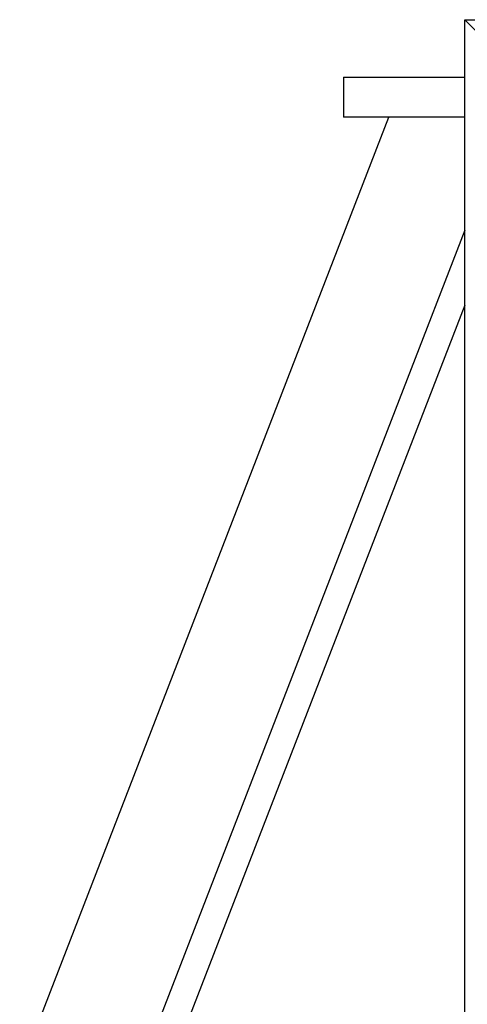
# Model space of a CAD drawing. Header units: inches. Extents: x 0 to 20790, y -12 to 14700.
# Tile 122 of 191: x 6198 to 6310, y 12256 to 12504. Entities that reach past the tile are written whole.
import ezdxf

# ---------------------------------------------------------------- set-up
doc = ezdxf.new("R2010")
doc.units = ezdxf.units.IN
doc.layers.add('1', color=7, linetype='Continuous', true_color=0xffffff)

msp = doc.modelspace()

# ---------------------------------------------------------------- linework, layer by layer
at = {"layer": '1', "color": 2, "linetype": 'Continuous', "lineweight": 25}
for p, q in [((6309.547, 12504.077), (6809.547, 12504.077)), ((6312.347, 12501.277), (6309.547, 12504.077)), ((6309.547, 11704.077), (6309.547, 12504.077)), ((6279.047, 12489.577), (6309.548, 12489.577)), ((6279.047, 12489.577), (6279.047, 12479.577)), ((6197.547, 12239.579), (6290.416, 12479.576)), ((6309.548, 12479.577), (6279.047, 12479.577)), ((6309.546, 12451.072), (6197.547, 12161.635)), ((6309.546, 12432.275), (6203.873, 12159.187))]:
    msp.add_line(p, q, dxfattribs=at)

doc.saveas('drawing.dxf')
